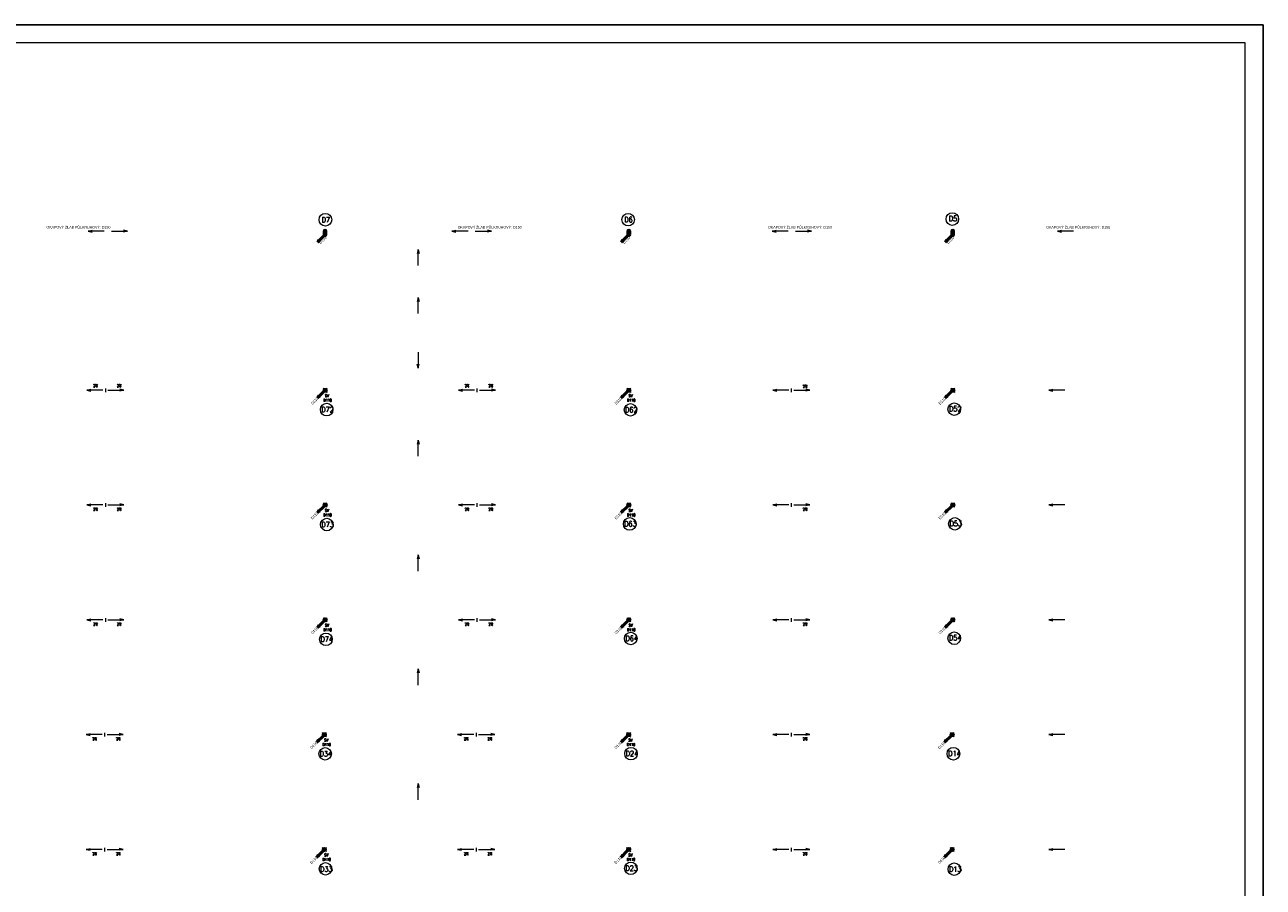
# Model space of a CAD drawing. Header units: millimetres. Extents: x 886281 to 2603493, y -207328 to 3107.
# Tile 19 of 24: x 1433745 to 1502785, y -159524 to -111456. Entities that reach past the tile are written whole.
import ezdxf

# ---------------------------------------------------------------- set-up
doc = ezdxf.new("R2010")
doc.units = ezdxf.units.MM
doc.header["$LTSCALE"] = 15
doc.linetypes.add('DASHED', pattern=[19.05, 12.7, -6.35])
doc.layers.add('AA_FORMÁTY NETISK', color=40, linetype='Continuous', plot=False)
for name, color, linetype, lineweight in [('AA_FORMÁTY TISK', 7, 'Continuous', 15), ('ZTI-kan_st_destova', 71, 'Continuous', 50), ('ZTI-kanal_destova', 70, 'DASHED', 50), ('ZTI-komponenty', 120, 'Continuous', 20), ('ZTI_popis', 191, 'Continuous', 15)]:
    doc.layers.add(name, color=color, linetype=linetype, lineweight=lineweight)
doc.layers.add('ZTI-kanal_pripojovaci-popis', color=7, linetype='Continuous')
doc.styles.add('Popis', font='simplex.shx', dxfattribs={"width": 0.85, "height": 150})
doc.styles.get("Standard").update_dxf_attribs({"font": 'ic-simplex.shx', "width": 0.8})

# ---------------------------------------------------------------- blocks, each defined once
blk = doc.blocks.new('*U375')
at = {"color": 0, "linetype": 'ByBlock', "lineweight": -2}
for p, q in [((-35.36, -35.36), (-424.26, -424.26)), ((-424.26, -424.26), (-344.71, -291.68)), ((-291.68, -344.71), (-424.26, -424.26))]:
    blk.add_line(p, q, dxfattribs=at)
blk.add_circle((0, 0), 50, dxfattribs=at)
blk = doc.blocks.new('*U376')
at = {"color": 0, "linetype": 'ByBlock', "lineweight": -2}
for p, q in [((-35.36, -35.36), (-424.26, -424.26)), ((-424.26, -424.26), (-344.71, -291.68)), ((-291.68, -344.71), (-424.26, -424.26))]:
    blk.add_line(p, q, dxfattribs=at)
blk.add_circle((0, 0), 50, dxfattribs=at)
blk = doc.blocks.new('*U377')
at = {"color": 0, "linetype": 'ByBlock', "lineweight": -2}
for p, q in [((-35.36, -35.36), (-424.26, -424.26)), ((-424.26, -424.26), (-344.71, -291.68)), ((-291.68, -344.71), (-424.26, -424.26))]:
    blk.add_line(p, q, dxfattribs=at)
blk.add_circle((0, 0), 50, dxfattribs=at)
blk = doc.blocks.new('*U388')
at = {"color": 0, "linetype": 'ByBlock', "lineweight": -2}
for p, q in [((-35.36, -35.36), (-424.26, -424.26)), ((-424.26, -424.26), (-344.71, -291.68)), ((-291.68, -344.71), (-424.26, -424.26))]:
    blk.add_line(p, q, dxfattribs=at)
blk.add_circle((0, 0), 50, dxfattribs=at)
blk = doc.blocks.new('*U389')
at = {"color": 0, "linetype": 'ByBlock', "lineweight": -2}
for p, q in [((-35.36, -35.36), (-424.26, -424.26)), ((-424.26, -424.26), (-344.71, -291.68)), ((-291.68, -344.71), (-424.26, -424.26))]:
    blk.add_line(p, q, dxfattribs=at)
blk.add_circle((0, 0), 50, dxfattribs=at)
blk = doc.blocks.new('*U390')
at = {"color": 0, "linetype": 'ByBlock', "lineweight": -2}
for p, q in [((-35.36, -35.36), (-424.26, -424.26)), ((-424.26, -424.26), (-344.71, -291.68)), ((-291.68, -344.71), (-424.26, -424.26))]:
    blk.add_line(p, q, dxfattribs=at)
blk.add_circle((0, 0), 50, dxfattribs=at)
blk = doc.blocks.new('*U391')
at = {"color": 0, "linetype": 'ByBlock', "lineweight": -2}
for p, q in [((-35.36, -35.36), (-424.26, -424.26)), ((-424.26, -424.26), (-344.71, -291.68)), ((-291.68, -344.71), (-424.26, -424.26))]:
    blk.add_line(p, q, dxfattribs=at)
blk.add_circle((0, 0), 50, dxfattribs=at)
blk = doc.blocks.new('*U392')
at = {"color": 0, "linetype": 'ByBlock', "lineweight": -2}
for p, q in [((-35.36, -35.36), (-424.26, -424.26)), ((-424.26, -424.26), (-344.71, -291.68)), ((-291.68, -344.71), (-424.26, -424.26))]:
    blk.add_line(p, q, dxfattribs=at)
blk.add_circle((0, 0), 50, dxfattribs=at)
blk = doc.blocks.new('*U397')
at = {"color": 0, "linetype": 'ByBlock', "lineweight": -2}
for p, q in [((-35.36, -35.36), (-424.26, -424.26)), ((-424.26, -424.26), (-344.71, -291.68)), ((-291.68, -344.71), (-424.26, -424.26))]:
    blk.add_line(p, q, dxfattribs=at)
blk.add_circle((0, 0), 50, dxfattribs=at)
blk = doc.blocks.new('*U398')
at = {"color": 0, "linetype": 'ByBlock', "lineweight": -2}
for p, q in [((-35.36, -35.36), (-424.26, -424.26)), ((-424.26, -424.26), (-344.71, -291.68)), ((-291.68, -344.71), (-424.26, -424.26))]:
    blk.add_line(p, q, dxfattribs=at)
blk.add_circle((0, 0), 50, dxfattribs=at)
blk = doc.blocks.new('*U399')
at = {"color": 0, "linetype": 'ByBlock', "lineweight": -2}
for p, q in [((-35.36, -35.36), (-424.26, -424.26)), ((-424.26, -424.26), (-344.71, -291.68)), ((-291.68, -344.71), (-424.26, -424.26))]:
    blk.add_line(p, q, dxfattribs=at)
blk.add_circle((0, 0), 50, dxfattribs=at)
blk = doc.blocks.new('*U400')
at = {"color": 0, "linetype": 'ByBlock', "lineweight": -2}
for p, q in [((-35.36, -35.36), (-424.26, -424.26)), ((-424.26, -424.26), (-344.71, -291.68)), ((-291.68, -344.71), (-424.26, -424.26))]:
    blk.add_line(p, q, dxfattribs=at)
blk.add_circle((0, 0), 50, dxfattribs=at)
blk = doc.blocks.new('*U401')
at = {"color": 0, "linetype": 'ByBlock', "lineweight": -2}
for p, q in [((-35.36, -35.36), (-424.26, -424.26)), ((-424.26, -424.26), (-344.71, -291.68)), ((-291.68, -344.71), (-424.26, -424.26))]:
    blk.add_line(p, q, dxfattribs=at)
blk.add_circle((0, 0), 50, dxfattribs=at)
blk = doc.blocks.new('*U402')
at = {"color": 0, "linetype": 'ByBlock', "lineweight": -2}
for p, q in [((-35.36, -35.36), (-424.26, -424.26)), ((-424.26, -424.26), (-344.71, -291.68)), ((-291.68, -344.71), (-424.26, -424.26))]:
    blk.add_line(p, q, dxfattribs=at)
blk.add_circle((0, 0), 50, dxfattribs=at)
blk = doc.blocks.new('*U403')
at = {"color": 0, "linetype": 'ByBlock', "lineweight": -2}
for p, q in [((-35.36, -35.36), (-424.26, -424.26)), ((-424.26, -424.26), (-344.71, -291.68)), ((-291.68, -344.71), (-424.26, -424.26))]:
    blk.add_line(p, q, dxfattribs=at)
blk.add_circle((0, 0), 50, dxfattribs=at)
blk = doc.blocks.new('*U404')
at = {"color": 0, "linetype": 'ByBlock', "lineweight": -2}
for p, q in [((-35.36, -35.36), (-424.26, -424.26)), ((-424.26, -424.26), (-344.71, -291.68)), ((-291.68, -344.71), (-424.26, -424.26))]:
    blk.add_line(p, q, dxfattribs=at)
blk.add_circle((0, 0), 50, dxfattribs=at)
blk = doc.blocks.new('*U405')
at = {"color": 0, "linetype": 'ByBlock', "lineweight": -2}
for p, q in [((-35.36, -35.36), (-424.26, -424.26)), ((-424.26, -424.26), (-344.71, -291.68)), ((-291.68, -344.71), (-424.26, -424.26))]:
    blk.add_line(p, q, dxfattribs=at)
blk.add_circle((0, 0), 50, dxfattribs=at)
blk = doc.blocks.new('*U406')
at = {"color": 0, "linetype": 'ByBlock', "lineweight": -2}
for p, q in [((-35.36, -35.36), (-424.26, -424.26)), ((-424.26, -424.26), (-344.71, -291.68)), ((-291.68, -344.71), (-424.26, -424.26))]:
    blk.add_line(p, q, dxfattribs=at)
blk.add_circle((0, 0), 50, dxfattribs=at)
blk = doc.blocks.new('*U416', base_point=(4470, -1897))
at = {"color": 0, "linetype": 'ByBlock', "lineweight": -2}
for p, q in [((4354, -1781), (4395, -1822)), ((4354, -2014), (4395, -1972)), ((4395, -1897), (4545, -1897)), ((4446, -1922), (4495, -1873)), ((4495, -1922), (4446, -1873)), ((4470, -1822), (4470, -1972)), ((4545, -1822), (4587, -1781)), ((4545, -1972), (4587, -2014))]:
    blk.add_line(p, q, dxfattribs=at)
blk.add_lwpolyline([(4395, -1972), (4545, -1972), (4545, -1822), (4395, -1822)], close=True, dxfattribs=at)
for radius in [106, 34.8]:
    blk.add_circle((4470, -1897), radius, dxfattribs=at)
blk = doc.blocks.new('*U437', base_point=(-409.4, 0))
at = {"color": 0, "linetype": 'ByBlock', "lineweight": -2}
for p, q in [((-409.4, 0), (-307.93, 24.96)), ((0, 0), (-409.4, 0)), ((-409.4, 0), (-307.93, -24.96))]:
    blk.add_line(p, q, dxfattribs=at)

msp = doc.modelspace()

# ---------------------------------------------------------------- linework, layer by layer
at = {"layer": 'AA_FORMÁTY NETISK'}
msp.add_lwpolyline([(1502785, -111456), (1383985, -111456), (1383985, -195456), (1502785, -195456)], close=True, dxfattribs=at)
at = {"layer": 'AA_FORMÁTY TISK'}
msp.add_lwpolyline([(1501785, -112456), (1384985, -112456), (1384985, -194456), (1501785, -194456)], close=True, dxfattribs=at)
at = {"layer": 'ZTI-kan_st_destova', "lineweight": 15}
for centre in [(1450506, -122323), (1467380, -122317), (1485453, -122284), (1450576, -132904), (1485561, -132878), (1467510, -132917), (1450581, -139311), (1467471, -139277), (1485592, -139271), (1450533, -145707), (1467526, -145660), (1485559, -145646), (1450493, -152090), (1467538, -152080), (1485515, -152086), (1450512, -158499), (1467529, -158473), (1485565, -158519)]:
    msp.add_circle(centre, 350, dxfattribs=at)
at = {"layer": 'ZTI-kanal_destova'}
for points in [[(1450437, -123150), (1450437, -122957)], [(1450537, -122956), (1450537, -123151)], [(1467367, -123150), (1467367, -122957)], [(1467467, -122956), (1467467, -123151)], [(1485426, -123150), (1485426, -122957)], [(1485526, -122956), (1485526, -123151)]]:
    msp.add_lwpolyline(points, dxfattribs=at)
at = {"layer": 'ZTI-kanal_destova', "linetype": 'Continuous'}
for centre in [(1450487, -122956), (1467417, -122956), (1485476, -122956)]:
    msp.add_circle(centre, 50, dxfattribs=at)
at = {"layer": 'ZTI-komponenty'}
for points in [[(1438239, -131729), (1438239, -131929)], [(1458953, -131729), (1458953, -131929)], [(1476478, -131726), (1476478, -131926)], [(1438239, -138126), (1438239, -138326)], [(1458953, -138126), (1458953, -138326)], [(1476478, -138126), (1476478, -138326)], [(1438239, -144526), (1438239, -144726)], [(1458953, -144526), (1458953, -144726)], [(1476478, -144526), (1476478, -144726)], [(1438194, -150926), (1438194, -151126)], [(1458908, -150926), (1458908, -151126)], [(1476478, -150926), (1476478, -151126)], [(1438194, -157326), (1438194, -157526)], [(1458908, -157326), (1458908, -157526)], [(1476478, -157326), (1476478, -157526)]]:
    msp.add_lwpolyline(points, dxfattribs=at)

# ---------------------------------------------------------------- block references
at = {"layer": 'ZTI-kan_st_destova'}
for name, p in [('*U377', (1450487, -123151)), ('*U376', (1467417, -123151)), ('*U375', (1485476, -123151)), ('*U402', (1450488, -131826)), ('*U401', (1467418, -131826)), ('*U388', (1485478, -131826)), ('*U403', (1450489, -138224)), ('*U400', (1467418, -138224)), ('*U389', (1485478, -138224)), ('*U404', (1450489, -144624)), ('*U399', (1467418, -144624)), ('*U390', (1485478, -144624)), ('*U405', (1450444, -151024)), ('*U398', (1467408, -151024)), ('*U391', (1485444, -151024)), ('*U406', (1450444, -157424)), ('*U397', (1467408, -157424)), ('*U392', (1485444, -157424))]:
    msp.add_blockref(name, p, dxfattribs=at)
at = {"layer": 'ZTI-komponenty', "yscale": 2.19348689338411, "zscale": 2.19348689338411}
for p, xscale in [((1437274, -122953), 2.19348689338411), ((1439474, -122953), -2.19348689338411), ((1457556, -122953), 2.19348689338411), ((1459756, -122953), -2.19348689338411), ((1475409, -122953), 2.19348689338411), ((1477610, -122953), -2.19348689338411), ((1491309, -122953), 2.19348689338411), ((1437204, -131816), 2.19348689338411), ((1439273, -131816), -2.19348689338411), ((1457919, -131816), 2.19348689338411), ((1459988, -131816), -2.19348689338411), ((1475443, -131813), 2.19348689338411), ((1477513, -131813), -2.19348689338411), ((1490829, -131813), 2.19348689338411), ((1437204, -138213), 2.19348689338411), ((1439273, -138213), -2.19348689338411), ((1457919, -138213), 2.19348689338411), ((1459988, -138213), -2.19348689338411), ((1475443, -138213), 2.19348689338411), ((1477513, -138213), -2.19348689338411), ((1490829, -138213), 2.19348689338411), ((1437204, -144613), 2.19348689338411), ((1439273, -144613), -2.19348689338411), ((1457919, -144613), 2.19348689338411), ((1459988, -144613), -2.19348689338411), ((1475443, -144613), 2.19348689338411), ((1477513, -144613), -2.19348689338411), ((1490829, -144613), 2.19348689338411), ((1437159, -151013), 2.19348689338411), ((1439228, -151013), -2.19348689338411), ((1457874, -151013), 2.19348689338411), ((1459943, -151013), -2.19348689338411), ((1475443, -151013), 2.19348689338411), ((1477513, -151013), -2.19348689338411), ((1490829, -151013), 2.19348689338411), ((1437159, -157413), 2.19348689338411), ((1439228, -157413), -2.19348689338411), ((1457874, -157413), 2.19348689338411), ((1459943, -157413), -2.19348689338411), ((1475443, -157413), 2.19348689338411), ((1477513, -157413), -2.19348689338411), ((1490829, -157413), 2.19348689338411)]:
    msp.add_blockref('*U437', p, dxfattribs=dict(at, xscale=xscale))
for p, xscale, rotation in [((1455671, -123973), -2.19348689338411, 89.99999999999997), ((1455671, -126652), -2.19348689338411, 89.99999999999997), ((1455671, -130601), 2.19348689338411, 90.00000000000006), ((1455671, -134603), -2.19348689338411, 89.99999999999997), ((1455671, -141006), -2.19348689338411, 89.99999999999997), ((1455671, -147360), -2.19348689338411, 89.99999999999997), ((1455671, -153751), -2.19348689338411, 89.99999999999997)]:
    msp.add_blockref('*U437', p, dxfattribs=dict(at, xscale=xscale, rotation=rotation))
at = {"layer": 'ZTI-komponenty'}
for p in [(1450488, -131826), (1467418, -131826), (1485478, -131826), (1450489, -138224), (1467418, -138224), (1485478, -138224), (1450489, -144624), (1467418, -144624), (1485478, -144624), (1450444, -151024), (1467408, -151024), (1485444, -151024), (1450444, -157424), (1467408, -157424), (1485444, -157424)]:
    msp.add_blockref('*U416', p, dxfattribs=at)

# ---------------------------------------------------------------- texts
at = {"layer": 'ZTI-kan_st_destova', "lineweight": 15, "char_height": 300, "width": 4855.27, "attachment_point": 1, "style": 'Popis'}
for s, insert in [('\\fsimplex|b0|i0|c0|p0;\\W0.85;D7', (1450287, -122170)), ('\\fsimplex|b0|i0|c0|p0;\\W0.85;D6', (1467162, -122164)), ('\\fsimplex|b0|i0|c0|p0;\\W0.85;D5\\P', (1485256, -122107)), ('\\fsimplex|b0|i0|c0|p0;\\W0.85;D72', (1450269, -132751)), ('\\fsimplex|b0|i0|c0|p0;\\W0.85;D62', (1467202, -132763)), ('\\fsimplex|b0|i0|c0|p0;\\W0.85;D52\\P', (1485265, -132708)), ('\\fsimplex|b0|i0|c0|p0;\\W0.85;D73', (1450272, -139157)), ('\\fsimplex|b0|i0|c0|p0;\\W0.85;D63', (1467156, -139123)), ('\\fsimplex|b0|i0|c0|p0;\\W0.85;D53', (1485295, -139108)), ('\\fsimplex|b0|i0|c0|p0;\\W0.85;D74', (1450227, -145553)), ('\\fsimplex|b0|i0|c0|p0;\\W0.85;D64', (1467229, -145506)), ('\\fsimplex|b0|i0|c0|p0;\\W0.85;D54', (1485263, -145467)), ('\\fsimplex|b0|i0|c0|p0;\\W0.85;D34', (1450176, -151936)), ('\\fsimplex|b0|i0|c0|p0;\\W0.85;D24', (1467240, -151927)), ('\\fsimplex|b0|i0|c0|p0;\\W0.85;D14', (1485219, -151921)), ('\\fsimplex|b0|i0|c0|p0;\\W0.85;D33', (1450203, -158367)), ('\\fsimplex|b0|i0|c0|p0;\\W0.85;D23', (1467223, -158319)), ('\\fsimplex|b0|i0|c0|p0;\\W0.85;D13', (1485269, -158370))]:
    msp.add_mtext(s, dxfattribs=dict(at, insert=insert))
at = {"layer": 'ZTI-kanal_pripojovaci-popis', "color": 3, "width": 0.8}
for p in [(1434951, -122815), (1457877, -122815), (1475179, -122815), (1490685, -122815)]:
    msp.add_text('OKAPOVÝ ŽLAB PŮLKRUHOVÝ: D150', height=150, dxfattribs=at).set_placement(p)
for s, p in [('D150', (1450243, -123685)), ('D150', (1467172, -123685)), ('D150', (1485232, -123685)), ('D110', (1449783, -132641)), ('D110', (1466713, -132641)), ('D110', (1484773, -132641)), ('D110', (1449783, -139038)), ('D110', (1466713, -139038)), ('D110', (1484773, -139038)), ('D110', (1449783, -145438)), ('D110', (1466713, -145438)), ('D110', (1484773, -145438)), ('D110', (1449738, -151838)), ('D110', (1466703, -151838)), ('D110', (1484738, -151838)), ('D110', (1449738, -158238)), ('D110', (1466703, -158238)), ('D110', (1484738, -158238))]:
    msp.add_text(s, height=150, rotation=45, dxfattribs=at).set_placement(p)
at = {"layer": 'ZTI-komponenty', "char_height": 150, "width": 651.08, "style": 'Popis'}
for s, insert, attachment_point in [('{\\fsimplex|b0|i0|c0|p2;2%}', (1439131, -131495), 3), ('{\\fsimplex|b0|i0|c0|p2;2%}', (1459846, -131495), 3), ('\\pi211.65212;{\\fsimplex|b0|i0|c0|p2;2%}', (1437346, -131495), 1), ('{\\fsimplex|b0|i0|c0|p2;2%}', (1477370, -131531), 3), ('\\pi211.65212;{\\fsimplex|b0|i0|c0|p2;2%}', (1458061, -131495), 1), ('{\\fsimplex|b0|i0|c0|p2;2%}', (1439131, -138380), 3), ('{\\fsimplex|b0|i0|c0|p2;2%}', (1459846, -138380), 3), ('\\pi211.65212;{\\fsimplex|b0|i0|c0|p2;2%}', (1437346, -138380), 1), ('{\\fsimplex|b0|i0|c0|p2;2%}', (1477370, -138380), 3), ('\\pi211.65212;{\\fsimplex|b0|i0|c0|p2;2%}', (1458061, -138380), 1), ('{\\fsimplex|b0|i0|c0|p2;2%}', (1439131, -144780), 3), ('{\\fsimplex|b0|i0|c0|p2;2%}', (1459846, -144780), 3), ('\\pi211.65212;{\\fsimplex|b0|i0|c0|p2;2%}', (1437346, -144780), 1), ('{\\fsimplex|b0|i0|c0|p2;2%}', (1477370, -144780), 3), ('\\pi211.65212;{\\fsimplex|b0|i0|c0|p2;2%}', (1458061, -144780), 1), ('{\\fsimplex|b0|i0|c0|p2;2%}', (1439086, -151180), 3), ('{\\fsimplex|b0|i0|c0|p2;2%}', (1459801, -151180), 3), ('\\pi211.65212;{\\fsimplex|b0|i0|c0|p2;2%}', (1437301, -151180), 1), ('{\\fsimplex|b0|i0|c0|p2;2%}', (1477370, -151180), 3), ('\\pi211.65212;{\\fsimplex|b0|i0|c0|p2;2%}', (1458016, -151180), 1), ('{\\fsimplex|b0|i0|c0|p2;2%}', (1439086, -157580), 3), ('{\\fsimplex|b0|i0|c0|p2;2%}', (1459801, -157580), 3), ('\\pi211.65212;{\\fsimplex|b0|i0|c0|p2;2%}', (1437301, -157580), 1), ('{\\fsimplex|b0|i0|c0|p2;2%}', (1477370, -157580), 3), ('\\pi211.65212;{\\fsimplex|b0|i0|c0|p2;2%}', (1458016, -157580), 1)]:
    msp.add_mtext(s, dxfattribs=dict(at, insert=insert, attachment_point=attachment_point))
at = {"layer": 'ZTI_popis', "char_height": 150, "width": 651.08, "attachment_point": 1, "style": 'Popis'}
for s, insert in [('\\pi216.51086;{\\fsimplex|b0|i0|c0|p2;SV\\P\\pi126.9174;D110\\P}', (1425764, -132056)), ('\\pi216.51086;{\\fsimplex|b0|i0|c0|p2;SV\\P\\pi126.9174;D110\\P}', (1450264, -132056)), ('\\pi216.51086;{\\fsimplex|b0|i0|c0|p2;SV\\P\\pi126.9174;D110\\P}', (1467193, -132056)), ('\\pi219.48475;{\\fsimplex|b0|i0|c0|p2;VH\\P\\pi114.9381;D125}', (1420318, -134536)), ('\\pi216.51086;{\\fsimplex|b0|i0|c0|p2;SV\\P\\pi126.9174;D110\\P}', (1425764, -138453)), ('\\pi216.51086;{\\fsimplex|b0|i0|c0|p2;SV\\P\\pi126.9174;D110\\P}', (1450264, -138453)), ('\\pi216.51086;{\\fsimplex|b0|i0|c0|p2;SV\\P\\pi126.9174;D110\\P}', (1467193, -138453)), ('\\pi216.51086;{\\fsimplex|b0|i0|c0|p2;SV\\P\\pi126.9174;D110\\P}', (1425764, -144856)), ('\\pi216.51086;{\\fsimplex|b0|i0|c0|p2;SV\\P\\pi126.9174;D110\\P}', (1450264, -144853)), ('\\pi216.51086;{\\fsimplex|b0|i0|c0|p2;SV\\P\\pi126.9174;D110\\P}', (1467193, -144853)), ('\\pi219.48475;{\\fsimplex|b0|i0|c0|p2;VH\\P\\pi114.9381;D125}', (1420159, -148471)), ('\\pi216.51086;{\\fsimplex|b0|i0|c0|p2;SV\\P\\pi126.9174;D110\\P}', (1425719, -151253)), ('\\pi216.51086;{\\fsimplex|b0|i0|c0|p2;SV\\P\\pi126.9174;D110\\P}', (1450219, -151253)), ('\\pi216.51086;{\\fsimplex|b0|i0|c0|p2;SV\\P\\pi126.9174;D110\\P}', (1467183, -151253)), ('\\pi219.48475;{\\fsimplex|b0|i0|c0|p2;VH\\P\\pi114.9381;D125}', (1419575, -157877)), ('\\pi219.48475;{\\fsimplex|b0|i0|c0|p2;VH\\P\\pi114.9381;D125}', (1424111, -157753)), ('\\pi216.51086;{\\fsimplex|b0|i0|c0|p2;SV\\P\\pi126.9174;D110\\P}', (1425719, -157653)), ('\\pi216.51086;{\\fsimplex|b0|i0|c0|p2;SV\\P\\pi126.9174;D110\\P}', (1450219, -157653)), ('\\pi216.51086;{\\fsimplex|b0|i0|c0|p2;SV\\P\\pi126.9174;D110\\P}', (1467183, -157653))]:
    msp.add_mtext(s, dxfattribs=dict(at, insert=insert))

doc.saveas('drawing.dxf')
